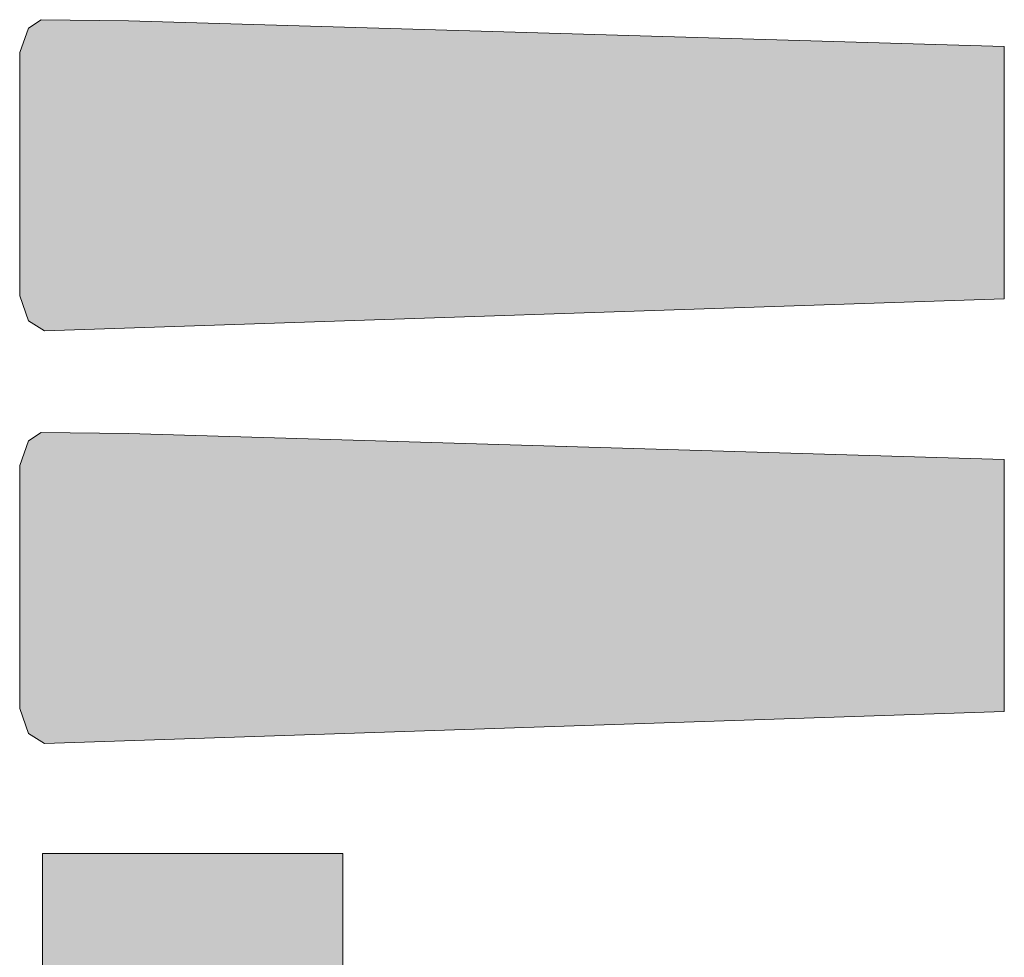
# Model space of a CAD drawing. Header units: millimetres. Extents: x -14761 to 157739, y -22400 to 107990.
# Tile 179 of 190: x 121086 to 122726, y 32495 to 34057. Entities that reach past the tile are written whole.
import ezdxf

# ---------------------------------------------------------------- set-up
doc = ezdxf.new("R2010")
doc.units = ezdxf.units.MM
doc.header["$MEASUREMENT"] = 0
doc.layers.add('Интерьер - лежаки 2', color=7, linetype='Continuous')

msp = doc.modelspace()

# ---------------------------------------------------------------- hatches: boundary and pattern name
at = {"layer": 'Интерьер - лежаки 2', "linetype": 'Continuous', "lineweight": 0, "true_color": 0xffffff}
for points in [[(121267.6, 34054.9), (121122.4, 34056.8), (121101, 34042.7), (121086.5, 34001.9), (121086.4, 33597.1), (121101, 33555.2), (121127.8, 33538.5), (122726.5, 33591.9), (122726.5, 34011.9)], [(121267.6, 33367.5), (121122.4, 33369.4), (121101, 33355.3), (121086.5, 33314.5), (121086.4, 32909.7), (121101, 32867.8), (121127.8, 32851.1), (122726.5, 32904.5), (122726.5, 33324.5)], [(121624.5, 32667.8), (121124.5, 32667.8), (121124.5, 32167.8), (121624.5, 32167.8)]]:
    msp.add_hatch(color=7, dxfattribs=at).paths.add_polyline_path(points)

# ---------------------------------------------------------------- linework, layer by layer
at = {"layer": 'Интерьер - лежаки 2', "color": 7, "linetype": 'Continuous', "lineweight": 15}
for p, q in [((121124.5, 32167.8), (121124.5, 32667.8)), ((121124.5, 32667.8), (121624.5, 32667.8)), ((121624.5, 32667.8), (121624.5, 32167.8))]:
    msp.add_line(p, q, dxfattribs=at)
at = {"layer": 'Интерьер - лежаки 2', "color": 7, "linetype": 'Continuous', "lineweight": 15, "flags": 128}
for points in [[(121267.6, 34054.9), (121122.4, 34056.8), (121101, 34042.7), (121086.5, 34001.9), (121086.4, 33597.1), (121101, 33555.2), (121127.8, 33538.5), (122726.5, 33591.9), (122726.5, 34011.9)], [(121267.6, 33367.5), (121122.4, 33369.4), (121101, 33355.3), (121086.5, 33314.5), (121086.4, 32909.7), (121101, 32867.8), (121127.8, 32851.1), (122726.5, 32904.5), (122726.5, 33324.5)]]:
    msp.add_lwpolyline(points, close=True, dxfattribs=at)

doc.saveas('drawing.dxf')
